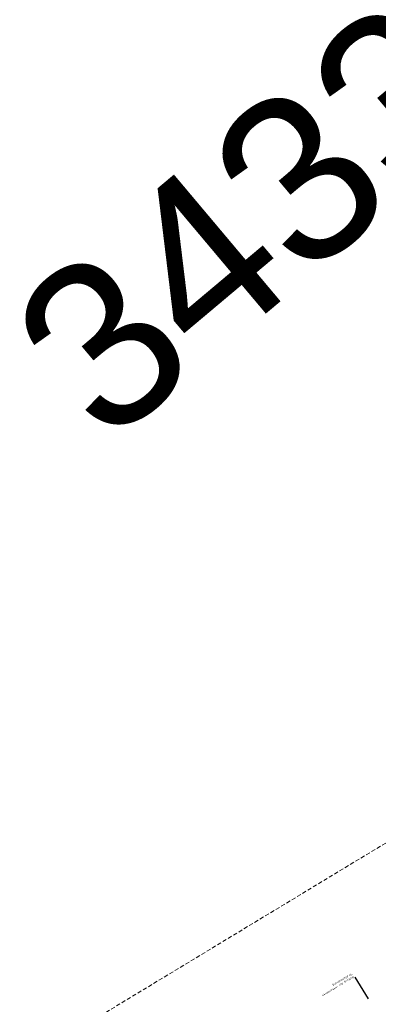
# Model space of a CAD drawing. Header units: metres. Extents: x 3425266 to 3446567, y 5432533 to 5452217.
# Tile 15 of 82: x 3432440 to 3432873, y 5436416 to 5437605. Entities that reach past the tile are written whole.
import ezdxf
from ezdxf import colors
from ezdxf.entities.mleader import LeaderData, LeaderLine
from ezdxf.math import Vec2, Vec3

# ---------------------------------------------------------------- set-up
doc = ezdxf.new("R2010")
doc.units = ezdxf.units.M
doc.header["$MEASUREMENT"] = 0
doc.linetypes.add('STRICHLINIEX2', pattern=[1.5, 1, -0.5])
doc.layers.add('MC-AL-Blattschnitte_3433', color=30, linetype='STRICHLINIEX2', lineweight=18, plot=False)
doc.layers.add('N_KTB_Text', color=10, linetype='Continuous', lineweight=18)
doc.styles.add('Isocpeur', font='isocpeur.ttf')
doc.styles.get("Standard").update_dxf_attribs({"font": 'arial.ttf'})

# ---------------------------------------------------------------- blocks, each defined once
blk = doc.blocks.new('_None')

msp = doc.modelspace()

# ---------------------------------------------------------------- texts
at = {"layer": 'MC-AL-Blattschnitte_3433', "insert": (3432415.082, 5437241.045), "char_height": 200, "attachment_point": 1, "rotation": 40.059923}
msp.add_mtext_dynamic_manual_height_columns('3433', width=1255.05008, gutter_width=1, heights=[0], dxfattribs=at)

# ---------------------------------------------------------------- leaders
at = {"layer": 'N_KTB_Text'}
ml = msp.add_multileader_mtext('Standard', dxfattribs=at)
ml.set_content('Nutzung der vorhandenen\\PStraßenquerung', color=256, style='Isocpeur')
ml.set_leader_properties()
ml.set_arrow_properties(name='NONE')
ml.build(insert=Vec2(0, 0))
ml.multileader.update_dxf_attribs({"has_text_frame": 1, "text_left_attachment_type": 0, "text_right_attachment_type": 0, "dogleg_length": 0, "arrow_head_size": 0.18})
ctx = ml.context
ctx.base_point, ctx.char_height, ctx.arrow_head_size, ctx.landing_gap_size, ctx.plane_origin, ctx.plane_x_axis, ctx.plane_y_axis = Vec3(3432844.958, 5436449.094), 2.5, 0.18, 1, Vec3(3432969.36, 5436200.213), Vec3(-0.85544929, -0.51788659), Vec3(0.51788659, -0.85544929)
ctx.left_attachment, ctx.right_attachment = 0, 0
notes = []
notes.append((ctx, [(0, (1, 1, 0), (3432844.958, 5436449.094), (-0.21584295, -0.97642809), 0, [(0, [(3432860.877, 5436422.799)], 0, [])])]))
ctx.mtext.insert, ctx.mtext.text_direction, ctx.mtext.rotation, ctx.mtext.flow_direction = Vec3(3432844.102, 5436448.576), Vec3(-0.85544929, -0.51788659), 3.68597123, 5
ctx.mtext.has_bg_fill, ctx.mtext.bg_color, ctx.mtext.bg_scale_factor, ctx.mtext.bg_transparency, ctx.mtext.use_window_bg_color = 1, -1027028792, 1.5, 0, 1
for ctx, leaders in notes:
    for number, flags, end, landing, length, lines in leaders:
        leader = LeaderData()
        leader.index, (leader.has_last_leader_line, leader.has_dogleg_vector, leader.attachment_direction) = number, flags
        leader.last_leader_point, leader.dogleg_vector, leader.dogleg_length = Vec3(end), Vec3(landing), length
        for number, points, colour, breaks in lines:
            line = LeaderLine()
            line.index, line.vertices, line.color, line.breaks = number, Vec3.list(points), colors.encode_raw_color(colour), breaks
            leader.lines.append(line)
        ctx.leaders.append(leader)

# ---------------------------------------------------------------- next in the draw order: linework, layer by layer
at = {"layer": 'MC-AL-Blattschnitte_3433', "ltscale": 5}
msp.add_lwpolyline([(3433436.978, 5436611.785), (3432647.468, 5436133.817), (3432498.834, 5436379.331), (3433288.345, 5436857.298)], close=True, dxfattribs=at)

doc.saveas('drawing.dxf')
